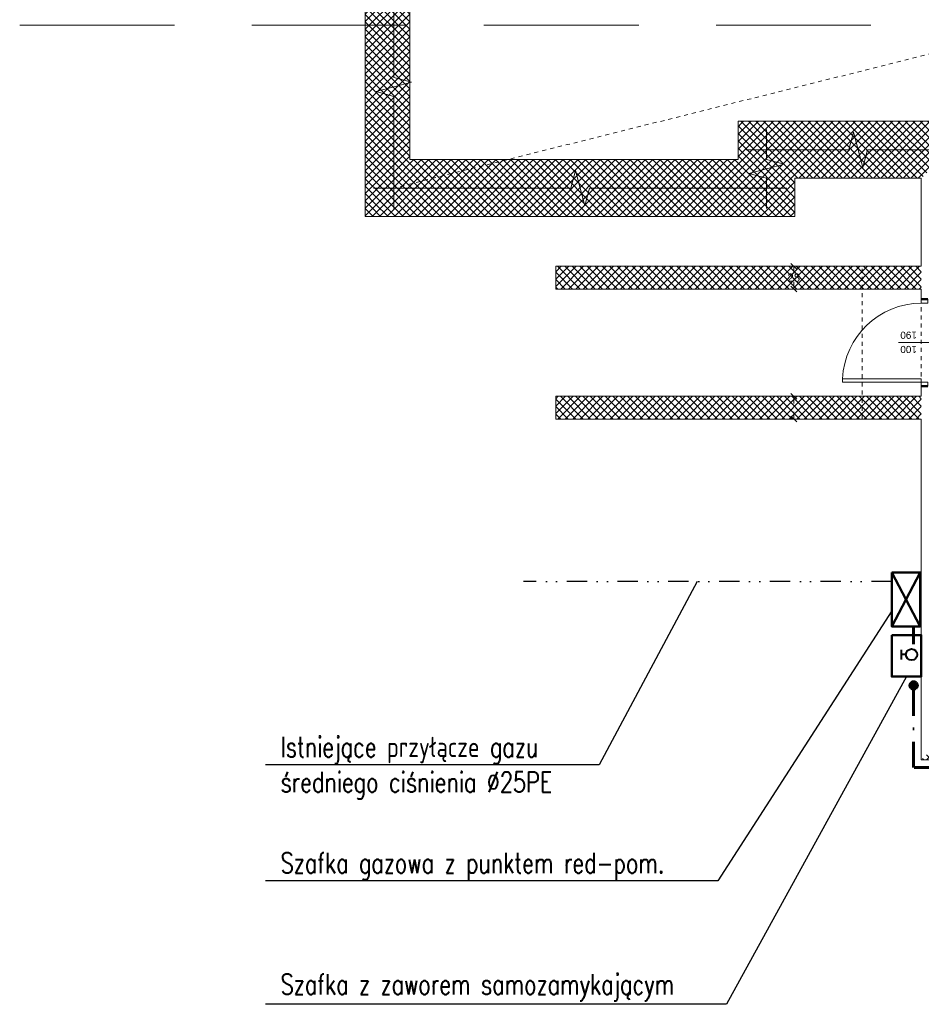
# Model space of a CAD drawing. Header units: millimetres. Extents: x 309006 to 595006, y -33000 to 67000.
# Tile 2 of 55: x 339000 to 350099, y -1865 to 10254. Entities that reach past the tile are written whole.
import ezdxf
from ezdxf.enums import TextEntityAlignment as Align

# ---------------------------------------------------------------- set-up
doc = ezdxf.new("R2010")
doc.units = ezdxf.units.MM
doc.header["$MEASUREMENT"] = 0
for name, pattern in [('DASHDOT', [25.4, 12.7, -6.35, 0, -6.35]), ('DASHED', [19.05, 12.7, -6.35]), ('DIVIDE', [1.25, 0.5, -0.25, 0, -0.25, 0, -0.25]), ('Przerywana 1_100', [100, 50, -50])]:
    doc.linetypes.add(name, pattern=pattern)
doc.layers.add('Drzwi ArchiCAD', color=7, linetype='Continuous')
doc.layers.add('Wymiary', color=7, linetype='Continuous')
for name, color, linetype, lineweight in [('Drzwi ArchiCAD_Nr_pióra__21', 7, 'Continuous', 50), ('Drzwi ArchiCAD_Nr_pióra__3', 7, 'Continuous', 20), ('Drzwi ArchiCAD_Nr_pióra__4', 7, 'Continuous', 20), ('Opisy_Nr_pióra__120', 7, 'Continuous', 5), ('PU_opisy_wk', 3, 'Continuous', 25), ('Znaczniki drzwi ArchiCADa_Nr_pióra__5', 7, 'Continuous', 5), ('Ściany_Nr_pióra__21', 7, 'Continuous', 50)]:
    doc.layers.add(name, color=color, linetype=linetype, lineweight=lineweight)
for name, color, linetype, lineweight, true_color in [('Drzwi ArchiCAD_Nr_pióra__82', 7, 'Continuous', 5, 0x4b4b4b), ('Opisy_Nr_pióra__82', 7, 'Continuous', 5, 0x4b4b4b), ('Ściany_Nr_pióra__102', 7, 'Continuous', 5, 0x8c8c8c), ('Ściany_Nr_pióra__82', 7, 'Continuous', 5, 0x4b4b4b)]:
    doc.layers.add(name, color=color, linetype=linetype, lineweight=lineweight, true_color=true_color)
doc.styles.add('8', font='simplex.shx', dxfattribs={"width": 0.75})
doc.styles.add('GENERATED_STYLE_1', font='arial.ttf')
pattern_1 = [(135, (366601.16, -272436.916), (-45.961939, -45.961939), []), (225, (366601.16, -272436.916), (-45.961939, 45.961939), [])]
pattern_2 = [(135, (366601.16, -272436.916), (-45.961939, -45.961939), []), (225, (366601.16, -272436.916), (-45.961939, 45.961939), [])]

# ---------------------------------------------------------------- blocks, each defined once
blk = doc.blocks.new('ARROWHEAD_6')
at = {"color": 0, "linetype": 'Continuous', "lineweight": 0}
for p, q in [((0, 0), (-1, 0)), ((-0.5, -0.5), (0.5, 0.5))]:
    blk.add_line(p, q, dxfattribs=at)
blk = doc.blocks.new('D1 Drzwi proste 13_9')
at = {"layer": 'Drzwi ArchiCAD_Nr_pióra__21', "linetype": 'Continuous'}
for p, q in [((-535, 0), (-535, -80)), ((535, 0), (535, -80))]:
    blk.add_line(p, q, dxfattribs=at)
at = {"layer": 'Drzwi ArchiCAD_Nr_pióra__3', "linetype": 'Continuous'}
blk.add_arc((485, 0), 970, 92.3634, 180, dxfattribs=at)
at = {"layer": 'Drzwi ArchiCAD_Nr_pióra__4', "linetype": 'Continuous'}
for p, q in [((485, 970), (445, 970)), ((445, 970), (445, 0)), ((485, 0), (485, 970)), ((-485, 0), (-535, 0)), ((-535, 0), (-535, -80)), ((-485, -80), (-485, 0)), ((445, 0), (485, 0)), ((535, 0), (485, 0)), ((485, 0), (485, -80)), ((535, -80), (535, 0)), ((-535, -80), (-485, -80)), ((485, -80), (535, -80))]:
    blk.add_line(p, q, dxfattribs=at)
at = {"layer": 'Drzwi ArchiCAD_Nr_pióra__82', "linetype": 'Przerywana 1_100'}
for p, q in [((-535, 0), (535, 0)), ((-535, -750), (535, -750))]:
    blk.add_line(p, q, dxfattribs=at)
blk = doc.blocks.new('Znacznik O 13_4')
at = {"layer": 'Znaczniki drzwi ArchiCADa_Nr_pióra__5', "linetype": 'Continuous'}
blk.add_line((0, -1031.25), (0, 100), dxfattribs=at)
at = {"layer": 'Znaczniki drzwi ArchiCADa_Nr_pióra__5', "style": 'GENERATED_STYLE_1'}
for tag, p in [('AC_MarkerText_3', (-161.25, -747.2295)), ('A', (13.75, -747.2295))]:
    blk.add_attdef(tag, text='', height=87.5, rotation=270, dxfattribs=at).set_placement(p, align=Align.BOTTOM_LEFT)

msp = doc.modelspace()

# ---------------------------------------------------------------- hatches: boundary and pattern name
at = {"layer": 'PU_opisy_wk', "linetype": 'DASHDOT', "lineweight": 60, "ltscale": 25}
h = msp.add_hatch(color=2, dxfattribs=at)
h.paths.add_polyline_path([(350050.3, 2060, 0.4142136), (350004.5, 2105.8), (350004.5, 2014.2, 0.4142136)])
h.paths.add_polyline_path([(350004.5, 2105.8, 1), (350004.5, 2014.2)])
at = {"layer": 'Ściany_Nr_pióra__102', "linetype": 'Continuous', "lineweight": 5}
h = msp.add_hatch(dxfattribs=at)
h.set_pattern_fill('Bloczki_betonowe', color=256, angle=90, style=0, pattern_type=2)
h.set_pattern_definition(pattern_2)
h.paths.add_polyline_path([(343254.1, 10602.8), (343254.1, 7832.1), (343804.1, 8532.1), (343804.1, 10602.8)])
h = msp.add_hatch(dxfattribs=at)
h.set_pattern_fill('Bloczki_betonowe', color=256, angle=90, style=0, pattern_type=2)
h.set_pattern_definition(pattern_2)
h.paths.add_polyline_path([(348544.1, 8304.2), (350099.1, 8304.2), (350849.1, 9004.2), (347844.1, 9004.2)])
h = msp.add_hatch(dxfattribs=at)
h.set_pattern_fill('Bloczki_betonowe', color=256, angle=90, style=0, pattern_type=2)
h.set_pattern_definition(pattern_2)
h.paths.add_polyline_path([(348544.1, 7832.1), (348544.1, 8304.2), (347844.1, 9004.2), (347844.1, 8532.1)])
h = msp.add_hatch(dxfattribs=at)
h.set_pattern_fill('Bloczki_betonowe', color=256, angle=90, style=0, pattern_type=2)
h.set_pattern_definition(pattern_2)
h.paths.add_polyline_path([(343254.1, 7832.1), (348544.1, 7832.1), (347844.1, 8532.1), (343804.1, 8532.1)])
h = msp.add_hatch(dxfattribs=at)
h.set_pattern_fill('Bloczki_betonowe', color=256, angle=90, style=0, pattern_type=2)
h.set_pattern_definition(pattern_1)
h.paths.add_polyline_path([(345599.1, 6939.2), (350099.1, 6939.2), (350099.1, 7219.2), (345599.1, 7219.2)])
h = msp.add_hatch(dxfattribs=at)
h.set_pattern_fill('Bloczki_betonowe', color=256, angle=90, style=0, pattern_type=2)
h.set_pattern_definition(pattern_1)
h.paths.add_polyline_path([(345599.1, 5339.2), (350099.1, 5339.2), (350099.1, 5619.2), (345599.1, 5619.2)])
h = msp.add_hatch(dxfattribs=at)
h.set_pattern_fill('Bloczki_betonowe', color=256, angle=90, style=0, pattern_type=2)
h.set_pattern_definition(pattern_2)
h.paths.add_polyline_path([(350849.1, 1864.2), (350099.1, 1144.2), (354679.1, 1144.2), (354679.1, 1864.2)])

# ---------------------------------------------------------------- linework, layer by layer
at = {"layer": 'Opisy_Nr_pióra__120', "linetype": 'Continuous', "lineweight": 5}
for p, q in [((343604.1, 10922.1), (343604.1, 9543.6)), ((343386.7, 9368.9), (343821.4, 9485.3)), ((343604.1, 9543.6), (343821.4, 9485.3)), ((343386.7, 9368.9), (343604.1, 9310.6)), ((343604.1, 9310.6), (343604.1, 7932.1)), ((348194.1, 8534.6), (348194.1, 8904.2)), ((349205.1, 8654.2), (349263.3, 8871.5)), ((349379.8, 8436.8), (349263.3, 8871.5)), ((347944.1, 8654.2), (349205.1, 8654.2)), ((349379.8, 8436.8), (349438, 8654.2)), ((349438, 8654.2), (350699.1, 8654.2)), ((348411.4, 8476.4), (348194.1, 8534.6)), ((345782.6, 8182.1), (345840.8, 8399.4)), ((345957.3, 7964.8), (345840.8, 8399.4)), ((348411.4, 8476.4), (347976.7, 8359.9)), ((348194.1, 8301.7), (347976.7, 8359.9)), ((348194.1, 7932.1), (348194.1, 8301.7)), ((343354.1, 8182.1), (345782.6, 8182.1)), ((345957.3, 7964.8), (346015.5, 8182.1)), ((346015.5, 8182.1), (348444.1, 8182.1))]:
    msp.add_line(p, q, dxfattribs=at)
at = {"layer": 'Opisy_Nr_pióra__82', "linetype": 'Przerywana 1_100', "lineweight": 5}
msp.add_line((363719.1, 13212.1), (343604.1, 8182.1), dxfattribs=at)
at = {"layer": 'PU_opisy_wk', "linetype": 'DASHED', "lineweight": 5, "ltscale": 150}
msp.add_line((339000, 10186.2), (368382.9, 10186.2), dxfattribs=at)
at = {"layer": 'PU_opisy_wk', "color": 2, "lineweight": 50}
for p, q in [((350085.3, 3451.7), (349735.3, 2786.7)), ((349735.3, 3451.7), (350085.3, 2786.7))]:
    msp.add_line(p, q, dxfattribs=at)
at = {"layer": 'PU_opisy_wk', "linetype": 'DIVIDE', "ltscale": 500}
msp.add_line((349735.3, 3339.2), (345200.1, 3339.2), dxfattribs=at)
at = {"layer": 'PU_opisy_wk'}
for p, q in [((347340, 3339.2), (346132.6, 1081.8)), ((349735.3, 2980), (347592.6, -346.4)), ((349917, 2170), (347702.6, -1864.6)), ((346132.6, 1081.8), (342027.9, 1081.8)), ((347592.6, -346.4), (342027.9, -346.4)), ((347702.6, -1864.6), (342027.9, -1864.6))]:
    msp.add_line(p, q, dxfattribs=at)
at = {"layer": 'PU_opisy_wk', "color": 2, "linetype": 'DASHDOT', "lineweight": 60, "ltscale": 25}
for p, q in [((350004.5, 2570), (350004.5, 2786.7)), ((350004.5, 1050.1), (350004.5, 2320)), ((354140, 1050.1), (350004.5, 1050.1))]:
    msp.add_line(p, q, dxfattribs=at)
at = {"layer": 'PU_opisy_wk', "lineweight": 40}
for p, q in [((349850.8, 2500), (349850.8, 2380.6)), ((349910.2, 2440), (349850.8, 2440))]:
    msp.add_line(p, q, dxfattribs=at)
at = {"layer": 'PU_opisy_wk', "color": 2, "lineweight": 50}
for points in [[(349735.3, 3451.7), (350085.3, 3451.7), (350085.3, 2786.7), (349735.3, 2786.7)], [(349735, 2680), (350099.1, 2680), (350099.1, 2170), (349735, 2170)]]:
    msp.add_lwpolyline(points, close=True, dxfattribs=at)
at = {"layer": 'PU_opisy_wk', "lineweight": 40}
msp.add_circle((349979.9, 2440), 69.7, dxfattribs=at)
at = {"layer": 'PU_opisy_wk', "color": 2, "linetype": 'DASHDOT', "lineweight": 60, "ltscale": 25}
msp.add_circle((350004.5, 2060), 45.8, dxfattribs=at)
at = {"layer": 'Wymiary', "color": 7, "linetype": 'Continuous', "lineweight": 5}
for p, q in [((347899.1, 7219.2), (348529.2, 7219.2)), ((348529.1, 7147.9), (348529.1, 7130.3)), ((347899.1, 6939.2), (348529.2, 6939.2)), ((348529.1, 7010.4), (348529.1, 7028)), ((347899.1, 5619.2), (348529.2, 5619.2)), ((348529.1, 5547.9), (348529.1, 5530.3)), ((347899.1, 5339.2), (348529.2, 5339.2)), ((348529.1, 5410.4), (348529.1, 5428))]:
    msp.add_line(p, q, dxfattribs=at)
at = {"layer": 'Ściany_Nr_pióra__21', "linetype": 'Continuous', "lineweight": 5}
for p, q in [((350099.1, 6814.2), (350179.1, 6814.2)), ((350099.1, 5744.2), (350179.1, 5744.2))]:
    msp.add_line(p, q, dxfattribs=at)
at = {"layer": 'Ściany_Nr_pióra__21', "linetype": 'Continuous', "lineweight": 5, "flags": 128}
for points in [[(343254.1, 10602.8), (343254.1, 7832.1)], [(343804.1, 8532.1), (343804.1, 10602.8)], [(350849.1, 9004.2), (347844.1, 9004.2)], [(347844.1, 9004.2), (347844.1, 8532.1)], [(347844.1, 8532.1), (343804.1, 8532.1)], [(348544.1, 8304.2), (350099.1, 8304.2)], [(348544.1, 7832.1), (348544.1, 8304.2)], [(350099.1, 8304.2), (350099.1, 7219.2)], [(343254.1, 7832.1), (348544.1, 7832.1)], [(350099.1, 7219.2), (345599.1, 7219.2)], [(345599.1, 7219.2), (345599.1, 6939.2)], [(345599.1, 6939.2), (350099.1, 6939.2)], [(350099.1, 6939.2), (350099.1, 6814.2)], [(350099.1, 5744.2), (350099.1, 5619.2)], [(350099.1, 5619.2), (345599.1, 5619.2)], [(345599.1, 5619.2), (345599.1, 5339.2)], [(345599.1, 5339.2), (350099.1, 5339.2)], [(350099.1, 5339.2), (350099.1, 1144.2)], [(350099.1, 1144.2), (354319.1, 1144.2)]]:
    msp.add_lwpolyline(points, dxfattribs=at)
at = {"layer": 'Ściany_Nr_pióra__82', "linetype": 'Przerywana 1_100', "lineweight": 5}
msp.add_line((349369.1, 5339.2), (349369.1, 7219.2), dxfattribs=at)

# ---------------------------------------------------------------- block references
at = {"layer": 'Drzwi ArchiCAD', "color": 251, "linetype": 'Continuous', "lineweight": 5, "true_color": 0x6a6a6a, "xscale": -1, "zscale": 1000, "rotation": 89.99999999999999}
msp.add_blockref('D1 Drzwi proste 13_9', (350099.1, 6279.2), dxfattribs=at)
at = {"layer": 'Wymiary', "color": 7, "lineweight": 5, "xscale": 71.25, "yscale": 71.25, "zscale": 71.25}
for p, rotation in [((348529.1, 7219.2), 90), ((348529.1, 6939.2), 270), ((348529.1, 5619.2), 90), ((348529.1, 5339.2), 270)]:
    msp.add_blockref('ARROWHEAD_6', p, dxfattribs=dict(at, rotation=rotation))
at = {"layer": 'Znaczniki drzwi ArchiCADa_Nr_pióra__5', "lineweight": 5}
ref = msp.add_blockref('Znacznik O 13_4', (350849.1, 6279.2), dxfattribs=dict(at, rotation=270))
ref.add_attrib('A', '100', dxfattribs={"color": 7, "height": 87.5, "rotation": 180, "style": 'GENERATED_STYLE_1'}).set_placement((350044.7, 6265.4), align=Align.BOTTOM_LEFT)
ref.add_attrib('AC_MarkerText_3', '190', dxfattribs={"color": 7, "height": 87.5, "rotation": 180, "style": 'GENERATED_STYLE_1'}).set_placement((350044.7, 6440.4), align=Align.BOTTOM_LEFT)

# ---------------------------------------------------------------- texts
at = {"layer": 'PU_opisy_wk', "linetype": 'ByBlock', "style": '8', "width": 0.75}
for s, p in [('Istniejące przyłącze gazu', (342211.7, 1178.2)), ('średniego ciśnienia ∅25PE', (342211.7, 744.9)), ('Szafka gazowa z punktem red-pom.', (342211.7, -250)), ('Szafka z zaworem samozamykającym', (342211.7, -1743.1))]:
    msp.add_text(s, height=250, dxfattribs=at).set_placement(p)
at = {"layer": 'Wymiary', "color": 7, "lineweight": 5, "insert": (348529.1, 7079.2), "char_height": 100, "attachment_point": 5, "style": 'GENERATED_STYLE_1'}
msp.add_mtext('\\A1;28', dxfattribs=at)

doc.saveas('drawing.dxf')
